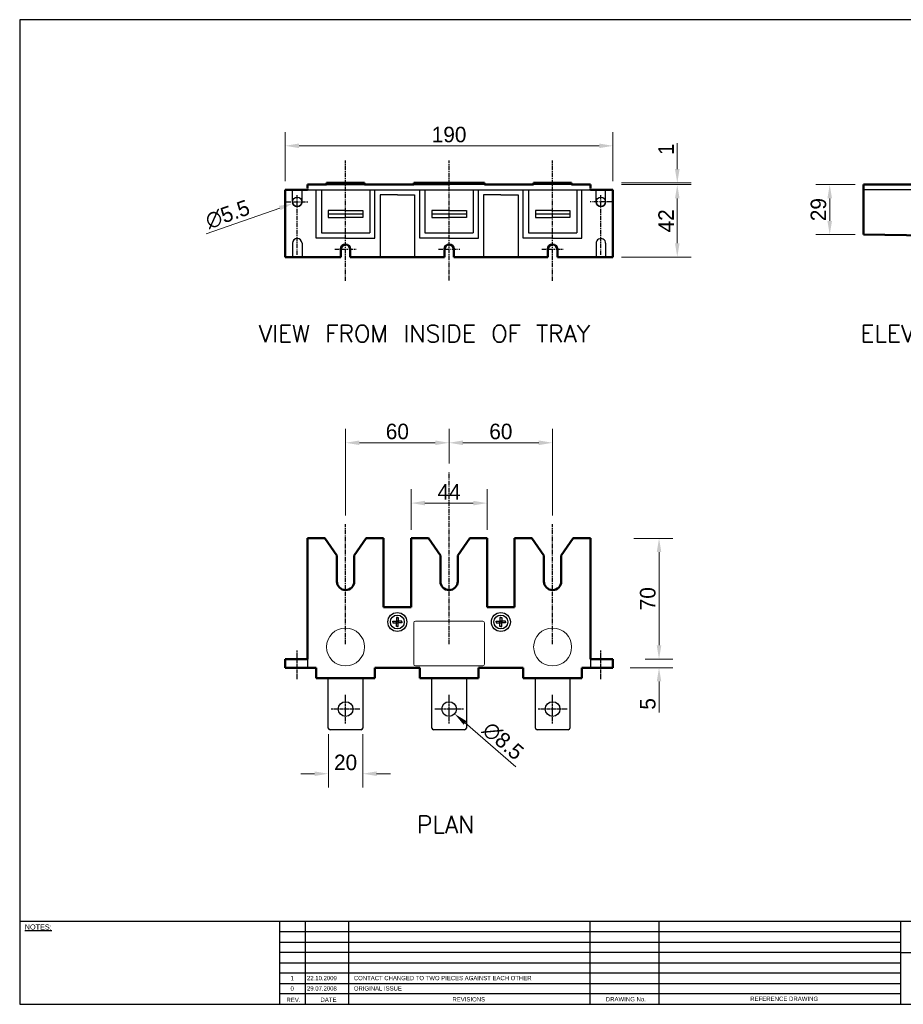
# Model space of a CAD drawing. Header units: millimetres. Extents: x 1143 to 1943, y -311 to 260.
# Tile 1 of 2: x 1143 to 1655, y -311 to 260. Entities that reach past the tile are written whole.
import ezdxf

# ---------------------------------------------------------------- set-up
doc = ezdxf.new("R2010")
doc.units = ezdxf.units.MM
doc.header["$MEASUREMENT"] = 0
for name, pattern in [('CENTER', [2, 1.25, -0.25, 0.25, -0.25]), ('CENTER2', [1.125, 0.75, -0.125, 0.125, -0.125]), ('CENTERX2', [4, 2.5, -0.5, 0.5, -0.5])]:
    doc.linetypes.add(name, pattern=pattern)
for name, color, linetype in [('Centre Line', 4, 'Continuous'), ('Dimensions', 1, 'Continuous'), ('Plug', 7, 'Continuous'), ('Sub-Chassis', 7, 'Continuous')]:
    doc.layers.add(name, color=color, linetype=linetype)
doc.styles.add('Annotative', font='txt.shx')
doc.dimstyles.new('Annotative', dxfattribs={"dimscale": 0, "dimtxt": 9, "dimasz": 8, "dimexe": 8, "dimexo": 5, "dimgap": 2, "dimtad": 1, "dimdsep": 46, "dimtxsty": 'Standard', "dimcen": 0, "dimclrd": 1, "dimclre": 1, "dimclrt": 1, "dimadec": 0, "dimazin": 0, "dimtfac": 1, "dimtofl": 0, "dimtmove": 0, "dimatfit": 3, "dimfxl": 1, "dimtolj": 1, "dimtzin": 0, "dimlwd": 5, "dimlwe": 5, "dimarcsym": 0})

# ---------------------------------------------------------------- blocks, each defined once
blk = doc.blocks.new('*D1')
at = {"layer": 'Defpoints', "color": 0, "linetype": 'Continuous', "transparency": 16777216}
for p in [(1486.66, 187.11), (1296.66, 161.62), (1486.66, 161.62)]:
    blk.add_point(p, dxfattribs=at)
at = {"layer": 'Dimensions', "color": 1, "linetype": 'Continuous', "lineweight": 5, "transparency": 16777216}
for p, q in [((1296.66, 166.62), (1296.66, 195.11)), ((1486.66, 166.62), (1486.66, 195.11)), ((1304.66, 187.11), (1478.66, 187.11))]:
    blk.add_line(p, q, dxfattribs=at)
at = {"layer": 'Dimensions', "color": 1, "linetype": 'Continuous', "transparency": 16777216}
for points in [[(1304.66, 188.45), (1304.66, 185.78), (1296.66, 187.11)], [(1478.66, 188.45), (1478.66, 185.78), (1486.66, 187.11)]]:
    blk.add_solid(points, dxfattribs=at)
at = {"layer": 'Dimensions', "color": 1, "linetype": 'Continuous', "transparency": 16777216, "insert": (1391.66, 193.61), "char_height": 9, "attachment_point": 5}
blk.add_mtext('\\A1;190', dxfattribs=at)
blk = doc.blocks.new('*D3')
at = {"layer": 'Defpoints', "color": 0, "linetype": 'Continuous', "transparency": 16777216}
for p in [(1486.66, 164.62), (1486.66, 122.62), (1523.93, 122.62)]:
    blk.add_point(p, dxfattribs=at)
at = {"layer": 'Dimensions', "color": 1, "linetype": 'Continuous', "lineweight": 5, "transparency": 16777216}
for p, q in [((1491.66, 164.62), (1531.93, 164.62)), ((1523.93, 156.62), (1523.93, 130.62)), ((1491.66, 122.62), (1531.93, 122.62))]:
    blk.add_line(p, q, dxfattribs=at)
at = {"layer": 'Dimensions', "color": 1, "linetype": 'Continuous', "transparency": 16777216}
for points in [[(1522.59, 156.62), (1525.26, 156.62), (1523.93, 164.62)], [(1522.59, 130.62), (1525.26, 130.62), (1523.93, 122.62)]]:
    blk.add_solid(points, dxfattribs=at)
at = {"layer": 'Dimensions', "color": 1, "linetype": 'Continuous', "transparency": 16777216, "insert": (1517.43, 143.62), "char_height": 9, "attachment_point": 5, "rotation": 90}
blk.add_mtext('\\A1;42', dxfattribs=at)
blk = doc.blocks.new('*D5')
at = {"layer": 'Defpoints', "color": 0, "linetype": 'Continuous', "transparency": 16777216}
for p in [(1391.66, 14.95), (1391.66, -2.12), (1331.66, -32.18)]:
    blk.add_point(p, dxfattribs=at)
at = {"layer": 'Dimensions', "color": 1, "linetype": 'Continuous', "lineweight": 5, "transparency": 16777216}
for p, q in [((1331.66, -27.18), (1331.66, 22.95)), ((1391.66, 2.88), (1391.66, 22.95)), ((1339.66, 14.95), (1383.66, 14.95))]:
    blk.add_line(p, q, dxfattribs=at)
at = {"layer": 'Dimensions', "color": 1, "linetype": 'Continuous', "transparency": 16777216}
for points in [[(1339.66, 16.28), (1339.66, 13.61), (1331.66, 14.95)], [(1383.66, 16.28), (1383.66, 13.61), (1391.66, 14.95)]]:
    blk.add_solid(points, dxfattribs=at)
at = {"layer": 'Dimensions', "color": 1, "linetype": 'Continuous', "transparency": 16777216, "insert": (1361.66, 21.45), "char_height": 9, "attachment_point": 5}
blk.add_mtext('\\A1;60', dxfattribs=at)
blk = doc.blocks.new('*D6')
at = {"layer": 'Defpoints', "color": 0, "linetype": 'Continuous', "transparency": 16777216}
for p in [(1451.66, 14.95), (1391.66, -2.12), (1451.66, -32.18)]:
    blk.add_point(p, dxfattribs=at)
at = {"layer": 'Dimensions', "color": 1, "linetype": 'Continuous', "lineweight": 5, "transparency": 16777216}
for p, q in [((1391.66, 2.88), (1391.66, 22.95)), ((1451.66, -27.18), (1451.66, 22.95)), ((1399.66, 14.95), (1443.66, 14.95))]:
    blk.add_line(p, q, dxfattribs=at)
at = {"layer": 'Dimensions', "color": 1, "linetype": 'Continuous', "transparency": 16777216}
for points in [[(1399.66, 16.28), (1399.66, 13.61), (1391.66, 14.95)], [(1443.66, 16.28), (1443.66, 13.61), (1451.66, 14.95)]]:
    blk.add_solid(points, dxfattribs=at)
at = {"layer": 'Dimensions', "color": 1, "linetype": 'Continuous', "transparency": 16777216, "insert": (1421.66, 21.45), "char_height": 9, "attachment_point": 5}
blk.add_mtext('\\A1;60', dxfattribs=at)
blk = doc.blocks.new('*D7')
at = {"layer": 'Defpoints', "color": 0, "linetype": 'Continuous', "transparency": 16777216}
for p in [(1413.66, -20.03), (1369.66, -40.46), (1413.66, -40.46)]:
    blk.add_point(p, dxfattribs=at)
at = {"layer": 'Dimensions', "color": 1, "linetype": 'Continuous', "lineweight": 5, "transparency": 16777216}
for p, q in [((1369.66, -35.46), (1369.66, -12.03)), ((1413.66, -35.46), (1413.66, -12.03)), ((1377.66, -20.03), (1405.66, -20.03))]:
    blk.add_line(p, q, dxfattribs=at)
at = {"layer": 'Dimensions', "color": 1, "linetype": 'Continuous', "transparency": 16777216}
for points in [[(1377.66, -18.7), (1377.66, -21.36), (1369.66, -20.03)], [(1405.66, -18.7), (1405.66, -21.36), (1413.66, -20.03)]]:
    blk.add_solid(points, dxfattribs=at)
at = {"layer": 'Dimensions', "color": 1, "linetype": 'Continuous', "transparency": 16777216, "insert": (1391.66, -13.53), "char_height": 9, "attachment_point": 5}
blk.add_mtext('\\A1;44', dxfattribs=at)
blk = doc.blocks.new('*D4')
at = {"layer": 'Defpoints', "color": 0, "linetype": 'Continuous', "transparency": 16777216}
for p in [(1631.96, 164.62), (1612.29, 135.62), (1631.96, 135.62)]:
    blk.add_point(p, dxfattribs=at)
at = {"layer": 'Dimensions', "color": 1, "linetype": 'Continuous', "lineweight": 5, "transparency": 16777216}
for p, q in [((1626.96, 164.62), (1604.29, 164.62)), ((1612.29, 156.62), (1612.29, 143.62)), ((1626.96, 135.62), (1604.29, 135.62))]:
    blk.add_line(p, q, dxfattribs=at)
at = {"layer": 'Dimensions', "color": 1, "linetype": 'Continuous', "transparency": 16777216}
for points in [[(1610.96, 156.62), (1613.62, 156.62), (1612.29, 164.62)], [(1610.96, 143.62), (1613.62, 143.62), (1612.29, 135.62)]]:
    blk.add_solid(points, dxfattribs=at)
at = {"layer": 'Dimensions', "color": 1, "linetype": 'Continuous', "transparency": 16777216, "insert": (1605.79, 150.12), "char_height": 9, "attachment_point": 5, "rotation": 90}
blk.add_mtext('\\A1;29', dxfattribs=at)
blk = doc.blocks.new('*D8')
at = {"layer": 'Defpoints', "color": 0, "linetype": 'Continuous', "transparency": 16777216}
for p in [(1521.35, -110.46), (1491.66, -115.46), (1513.35, -115.46)]:
    blk.add_point(p, dxfattribs=at)
at = {"layer": 'Dimensions', "color": 1, "linetype": 'Continuous', "lineweight": 5, "transparency": 16777216}
for p, q in [((1513.35, -102.46), (1513.35, -94.46)), ((1516.35, -110.46), (1505.35, -110.46)), ((1496.66, -115.46), (1521.35, -115.46)), ((1513.35, -123.46), (1513.35, -141.46))]:
    blk.add_line(p, q, dxfattribs=at)
at = {"layer": 'Dimensions', "color": 1, "linetype": 'Continuous', "transparency": 16777216}
for points in [[(1512.02, -102.46), (1514.68, -102.46), (1513.35, -110.46)], [(1512.02, -123.46), (1514.68, -123.46), (1513.35, -115.46)]]:
    blk.add_solid(points, dxfattribs=at)
at = {"layer": 'Dimensions', "color": 1, "linetype": 'Continuous', "transparency": 16777216, "insert": (1506.85, -136.46), "char_height": 9, "attachment_point": 5, "rotation": 90}
blk.add_mtext('\\A1;5', dxfattribs=at)
blk = doc.blocks.new('*D9')
at = {"layer": 'Defpoints', "color": 0, "linetype": 'Continuous', "transparency": 16777216}
for p in [(1493.7, -40.46), (1504.88, -110.46), (1513.35, -110.46)]:
    blk.add_point(p, dxfattribs=at)
at = {"layer": 'Dimensions', "color": 1, "linetype": 'Continuous', "lineweight": 5, "transparency": 16777216}
for p, q in [((1498.7, -40.46), (1521.35, -40.46)), ((1513.35, -48.46), (1513.35, -102.46)), ((1509.88, -110.46), (1521.35, -110.46))]:
    blk.add_line(p, q, dxfattribs=at)
at = {"layer": 'Dimensions', "color": 1, "linetype": 'Continuous', "transparency": 16777216}
for points in [[(1512.02, -48.46), (1514.68, -48.46), (1513.35, -40.46)], [(1512.02, -102.46), (1514.68, -102.46), (1513.35, -110.46)]]:
    blk.add_solid(points, dxfattribs=at)
at = {"layer": 'Dimensions', "color": 1, "linetype": 'Continuous', "transparency": 16777216, "insert": (1506.85, -75.46), "char_height": 9, "attachment_point": 5, "rotation": 90}
blk.add_mtext('\\A1;70', dxfattribs=at)
blk = doc.blocks.new('*D2')
at = {"layer": 'Defpoints', "color": 0, "linetype": 'Continuous', "transparency": 16777216}
for p in [(1486.66, 165.62), (1523.93, 165.62), (1486.66, 164.62)]:
    blk.add_point(p, dxfattribs=at)
at = {"layer": 'Dimensions', "color": 1, "linetype": 'Continuous', "lineweight": 5, "transparency": 16777216}
for p, q in [((1523.93, 173.62), (1523.93, 188.62)), ((1491.66, 165.62), (1531.93, 165.62)), ((1491.66, 164.62), (1531.93, 164.62)), ((1523.93, 156.62), (1523.93, 148.62))]:
    blk.add_line(p, q, dxfattribs=at)
at = {"layer": 'Dimensions', "color": 1, "linetype": 'Continuous', "transparency": 16777216}
for points in [[(1522.59, 173.62), (1525.26, 173.62), (1523.93, 165.62)], [(1522.59, 156.62), (1525.26, 156.62), (1523.93, 164.62)]]:
    blk.add_solid(points, dxfattribs=at)
at = {"layer": 'Dimensions', "color": 1, "linetype": 'Continuous', "transparency": 16777216, "insert": (1517.43, 185.12), "char_height": 9, "attachment_point": 5, "rotation": 90}
blk.add_mtext('\\A1;1', dxfattribs=at)
blk = doc.blocks.new('*D0')
at = {"layer": 'Defpoints', "color": 0, "linetype": 'CENTER', "transparency": 16777216}
for p in [(1306.25, 155.54), (1301.06, 153.71)]:
    blk.add_point(p, dxfattribs=at)
at = {"layer": 'Dimensions', "color": 1, "linetype": 'Continuous', "lineweight": 5, "transparency": 16777216}
blk.add_line((1250.82, 136.04), (1293.52, 151.06), dxfattribs=at)
at = {"layer": 'Dimensions', "color": 1, "linetype": 'CENTER', "transparency": 16777216}
blk.add_solid([(1293.07, 152.32), (1293.96, 149.8), (1301.06, 153.71)], dxfattribs=at)
at = {"layer": 'Dimensions', "color": 1, "linetype": 'CENTER', "transparency": 16777216, "insert": (1263.28, 147.32), "char_height": 9, "attachment_point": 5, "rotation": 19.371}
blk.add_mtext('\\A1;∅5.5', dxfattribs=at)
blk = doc.blocks.new('*D13')
at = {"layer": 'Defpoints', "color": 0, "linetype": 'Continuous', "transparency": 16777216}
for p in [(1321.66, -149.01), (1341.66, -149.08), (1341.66, -176.93)]:
    blk.add_point(p, dxfattribs=at)
at = {"layer": 'Dimensions', "color": 1, "linetype": 'Continuous', "lineweight": 5, "transparency": 16777216}
for p, q in [((1321.66, -154.01), (1321.66, -184.93)), ((1341.66, -154.08), (1341.66, -184.93)), ((1313.66, -176.93), (1305.66, -176.93)), ((1349.66, -176.93), (1357.66, -176.93))]:
    blk.add_line(p, q, dxfattribs=at)
at = {"layer": 'Dimensions', "color": 1, "linetype": 'Continuous', "transparency": 16777216}
for points in [[(1313.66, -175.59), (1313.66, -178.26), (1321.66, -176.93)], [(1349.66, -175.59), (1349.66, -178.26), (1341.66, -176.93)]]:
    blk.add_solid(points, dxfattribs=at)
at = {"layer": 'Dimensions', "color": 1, "linetype": 'Continuous', "transparency": 16777216, "insert": (1331.66, -170.43), "char_height": 9, "attachment_point": 5}
blk.add_mtext('\\A1;20', dxfattribs=at)
blk = doc.blocks.new('*D14')
at = {"layer": 'Defpoints', "color": 0, "linetype": 'Continuous', "transparency": 16777216}
for p in [(1388.44, -136.67), (1394.87, -142.24)]:
    blk.add_point(p, dxfattribs=at)
at = {"layer": 'Dimensions', "color": 1, "linetype": 'Continuous', "lineweight": 5, "transparency": 16777216}
blk.add_line((1430.4, -173), (1400.92, -147.47), dxfattribs=at)
at = {"layer": 'Dimensions', "color": 1, "linetype": 'Continuous', "transparency": 16777216}
blk.add_solid([(1401.79, -146.47), (1400.04, -148.48), (1394.87, -142.24)], dxfattribs=at)
at = {"layer": 'Dimensions', "color": 1, "linetype": 'Continuous', "transparency": 16777216, "insert": (1422.94, -157.94), "char_height": 9, "attachment_point": 5, "rotation": 319.1091}
blk.add_mtext('\\A1;∅8.5', dxfattribs=at)

msp = doc.modelspace()

# ---------------------------------------------------------------- linework, layer by layer
at = {"lineweight": 50}
for p, q in [((1296.657, 161.623), (1309.657, 161.623)), ((1296.657, 161.623), (1296.657, 122.623)), ((1486.657, 161.623), (1486.657, 122.623)), ((1486.657, 122.623), (1454.407, 122.623))]:
    msp.add_line(p, q, dxfattribs=at)
at = {"linetype": 'Continuous'}
for p, q in [((1943.27, -262.617), (1653.27, -262.617)), ((1653.27, -262.617), (1653.27, -310.617)), ((1653.27, -310.617), (1943.27, -310.617))]:
    msp.add_line(p, q, dxfattribs=at)
at = {"layer": 'Centre Line', "linetype": 'CENTERX2'}
for p, q in [((1331.657, 108.933), (1331.657, 178.626)), ((1391.657, 108.991), (1391.657, 178.626)), ((1451.657, 108.933), (1451.657, 178.626)), ((1297.449, 154.623), (1309.864, 154.623)), ((1303.657, 123.925), (1303.657, 158.893)), ((1485.864, 154.623), (1473.449, 154.623)), ((1479.657, 123.925), (1479.657, 158.893)), ((1325.449, 127.123), (1337.864, 127.123)), ((1385.449, 127.123), (1397.864, 127.123)), ((1445.449, 127.123), (1457.864, 127.123)), ((1391.657, -101.821), (1391.657, -2.118)), ((1331.657, -101.879), (1331.657, -32.185)), ((1451.657, -101.879), (1451.657, -32.185))]:
    msp.add_line(p, q, dxfattribs=at)
at = {"layer": 'Centre Line', "linetype": 'CENTER'}
for p, q in [((1303.657, -122.194), (1303.657, -105.487)), ((1479.657, -122.194), (1479.657, -105.487)), ((1331.657, -147.809), (1331.657, -131.102)), ((1391.657, -147.809), (1391.657, -131.102)), ((1451.657, -147.809), (1451.657, -131.102)), ((1340.01, -139.455), (1323.303, -139.455)), ((1400.01, -139.455), (1383.303, -139.455)), ((1460.01, -139.455), (1443.303, -139.455))]:
    msp.add_line(p, q, dxfattribs=at)
at = {"layer": 'Plug', "linetype": 'Continuous', "lineweight": 50}
for p, q in [((1342.657, 165.623), (1320.657, 165.623)), ((1320.657, 165.623), (1320.657, 164.623)), ((1342.657, 164.623), (1342.657, 165.623)), ((1391.657, 165.623), (1371.157, 165.623)), ((1371.157, 165.623), (1371.157, 164.623)), ((1391.657, 165.623), (1412.157, 165.623)), ((1412.157, 165.623), (1412.157, 164.623)), ((1462.657, 165.623), (1440.657, 165.623)), ((1440.657, 165.623), (1440.657, 164.623)), ((1462.657, 164.623), (1462.657, 165.623)), ((1309.657, 164.623), (1320.657, 164.623)), ((1342.657, 164.623), (1371.157, 164.623)), ((1440.657, 164.623), (1412.157, 164.623)), ((1473.657, 164.623), (1462.657, 164.623)), ((1473.657, 161.623), (1486.657, 161.623)), ((1631.956, 164.623), (1679.956, 164.623)), ((1631.956, 161.623), (1631.956, 164.623)), ((1631.956, 161.623), (1631.956, 135.623)), ((1631.956, 135.623), (1701.956, 134.623)), ((1328.907, 127.123), (1328.907, 122.623)), ((1334.407, 127.123), (1334.407, 122.623)), ((1388.907, 127.123), (1388.907, 122.623)), ((1394.407, 127.123), (1394.407, 122.623)), ((1448.907, 127.123), (1448.907, 122.623)), ((1454.407, 127.123), (1454.407, 122.623)), ((1328.907, 122.623), (1296.657, 122.623)), ((1388.907, 122.623), (1334.407, 122.623)), ((1448.907, 122.623), (1394.407, 122.623)), ((1309.657, -110.455), (1309.657, -40.455)), ((1309.657, -40.455), (1319.657, -40.455)), ((1326.657, -50.455), (1319.657, -40.455)), ((1336.657, -50.455), (1343.657, -40.455)), ((1353.657, -40.455), (1343.657, -40.455)), ((1353.657, -40.455), (1353.657, -80.455)), ((1369.657, -40.455), (1379.657, -40.455)), ((1369.657, -40.455), (1369.657, -80.455)), ((1386.657, -50.455), (1379.657, -40.455)), ((1396.657, -50.455), (1403.657, -40.455)), ((1413.657, -40.455), (1403.657, -40.455)), ((1413.657, -40.455), (1413.657, -80.455)), ((1429.657, -40.455), (1439.657, -40.455)), ((1429.657, -40.455), (1429.657, -80.455)), ((1446.657, -50.455), (1439.657, -40.455)), ((1456.657, -50.455), (1463.657, -40.455)), ((1473.657, -40.455), (1463.657, -40.455)), ((1473.657, -110.455), (1473.657, -40.455)), ((1326.657, -50.455), (1326.657, -65.455)), ((1336.657, -50.455), (1336.657, -65.455)), ((1386.657, -50.455), (1386.657, -65.455)), ((1396.657, -50.455), (1396.657, -65.455)), ((1446.657, -50.455), (1446.657, -65.455)), ((1456.657, -50.455), (1456.657, -65.455)), ((1353.657, -80.455), (1369.657, -80.455)), ((1429.657, -80.455), (1413.657, -80.455)), ((1296.657, -115.455), (1296.657, -110.455)), ((1309.657, -110.455), (1296.657, -110.455)), ((1473.657, -110.455), (1486.657, -110.455)), ((1486.657, -110.455), (1486.657, -115.455)), ((1314.657, -115.455), (1296.657, -115.455)), ((1314.657, -115.455), (1314.657, -121.455)), ((1348.657, -121.455), (1348.657, -115.455)), ((1374.657, -115.455), (1348.657, -115.455)), ((1374.657, -115.455), (1374.657, -121.455)), ((1408.657, -121.455), (1408.657, -115.455)), ((1434.657, -115.455), (1408.657, -115.455)), ((1434.657, -121.455), (1434.657, -115.455)), ((1486.657, -115.455), (1468.657, -115.455)), ((1468.657, -115.455), (1468.657, -121.455)), ((1314.657, -121.455), (1348.657, -121.455)), ((1374.657, -121.455), (1408.657, -121.455)), ((1468.657, -121.455), (1434.657, -121.455))]:
    msp.add_line(p, q, dxfattribs=at)
at = {"layer": 'Plug', "linetype": 'Continuous'}
for p, q in [((1300.907, 154.623), (1300.907, 161.623)), ((1306.407, 154.623), (1306.407, 161.623)), ((1309.657, 161.623), (1473.657, 161.623)), ((1314.657, 133.623), (1314.657, 161.623)), ((1317.657, 161.623), (1317.657, 136.623)), ((1320.657, 164.623), (1342.657, 164.623)), ((1345.657, 161.623), (1345.657, 136.623)), ((1348.657, 133.623), (1348.657, 161.623)), ((1371.157, 164.623), (1391.657, 164.623)), ((1374.657, 133.623), (1374.657, 161.623)), ((1377.657, 161.623), (1377.657, 136.623)), ((1412.157, 164.623), (1391.657, 164.623)), ((1405.657, 161.623), (1405.657, 136.623)), ((1408.657, 133.623), (1408.657, 161.623)), ((1434.657, 133.623), (1434.657, 161.623)), ((1437.657, 161.623), (1437.657, 136.623)), ((1462.657, 164.623), (1440.657, 164.623)), ((1465.657, 161.623), (1465.657, 136.623)), ((1468.657, 133.623), (1468.657, 161.623)), ((1476.907, 154.623), (1476.907, 161.623)), ((1482.407, 154.623), (1482.407, 161.623)), ((1712.956, 161.623), (1631.956, 161.623)), ((1361.657, 158.623), (1351.657, 158.623)), ((1351.657, 158.623), (1351.657, 122.623)), ((1361.657, 158.623), (1371.657, 158.623)), ((1371.657, 158.623), (1371.657, 122.623)), ((1421.657, 158.623), (1411.657, 158.623)), ((1411.657, 158.623), (1411.657, 122.623)), ((1421.657, 158.623), (1431.657, 158.623)), ((1431.657, 158.623), (1431.657, 122.623)), ((1331.657, 149.623), (1321.657, 149.623)), ((1321.657, 149.623), (1321.657, 145.623)), ((1331.657, 149.623), (1341.657, 149.623)), ((1341.657, 149.623), (1341.657, 145.623)), ((1391.657, 149.623), (1381.657, 149.623)), ((1381.657, 149.623), (1381.657, 145.623)), ((1391.657, 149.623), (1401.657, 149.623)), ((1401.657, 149.623), (1401.657, 145.623)), ((1451.657, 149.623), (1441.657, 149.623)), ((1441.657, 149.623), (1441.657, 145.623)), ((1451.657, 149.623), (1461.657, 149.623)), ((1461.657, 149.623), (1461.657, 145.623)), ((1321.657, 147.623), (1341.657, 147.623)), ((1321.657, 145.623), (1331.657, 145.623)), ((1341.657, 145.623), (1331.657, 145.623)), ((1381.657, 147.623), (1401.657, 147.623)), ((1381.657, 145.623), (1391.657, 145.623)), ((1401.657, 145.623), (1391.657, 145.623)), ((1441.657, 147.623), (1461.657, 147.623)), ((1441.657, 145.623), (1451.657, 145.623)), ((1461.657, 145.623), (1451.657, 145.623)), ((1331.657, 133.623), (1314.657, 133.623)), ((1317.657, 136.623), (1345.657, 136.623)), ((1331.657, 133.623), (1348.657, 133.623)), ((1391.657, 133.623), (1374.657, 133.623)), ((1377.657, 136.623), (1405.657, 136.623)), ((1391.657, 133.623), (1408.657, 133.623)), ((1451.657, 133.623), (1434.657, 133.623)), ((1437.657, 136.623), (1465.657, 136.623)), ((1451.657, 133.623), (1468.657, 133.623)), ((1300.907, 130.623), (1300.907, 122.623)), ((1306.407, 130.623), (1306.407, 122.623)), ((1476.907, 130.623), (1476.907, 122.623)), ((1482.407, 130.623), (1482.407, 122.623)), ((1359.024, -88.955), (1359.024, -88.455)), ((1359.024, -88.455), (1361.657, -88.455)), ((1359.024, -88.955), (1359.024, -89.455)), ((1359.024, -89.455), (1361.657, -89.455)), ((1361.657, -86.323), (1361.157, -86.323)), ((1361.157, -86.323), (1361.157, -88.955)), ((1361.157, -91.588), (1361.157, -88.955)), ((1361.657, -86.323), (1362.157, -86.323)), ((1364.289, -88.455), (1361.657, -88.455)), ((1364.289, -89.455), (1361.657, -89.455)), ((1362.157, -86.323), (1362.157, -88.955)), ((1362.157, -91.588), (1362.157, -88.955)), ((1364.289, -88.955), (1364.289, -88.455)), ((1364.289, -88.955), (1364.289, -89.455)), ((1419.024, -88.955), (1419.024, -88.455)), ((1419.024, -88.455), (1421.657, -88.455)), ((1419.024, -88.955), (1419.024, -89.455)), ((1419.024, -89.455), (1421.657, -89.455)), ((1421.657, -86.323), (1421.157, -86.323)), ((1421.157, -86.323), (1421.157, -88.955)), ((1421.157, -91.588), (1421.157, -88.955)), ((1421.657, -86.323), (1422.157, -86.323)), ((1424.289, -88.455), (1421.657, -88.455)), ((1424.289, -89.455), (1421.657, -89.455)), ((1422.157, -86.323), (1422.157, -88.955)), ((1422.157, -91.588), (1422.157, -88.955)), ((1424.289, -88.955), (1424.289, -88.455)), ((1424.289, -88.955), (1424.289, -89.455)), ((1361.657, -91.588), (1361.157, -91.588)), ((1361.657, -91.588), (1362.157, -91.588)), ((1421.657, -91.588), (1421.157, -91.588)), ((1421.657, -91.588), (1422.157, -91.588)), ((1309.657, -110.455), (1309.657, -115.455)), ((1473.657, -110.455), (1473.657, -115.455)), ((1321.657, -150.455), (1321.657, -121.455)), ((1341.657, -121.455), (1341.657, -150.455)), ((1381.657, -150.455), (1381.657, -121.455)), ((1401.657, -121.455), (1401.657, -150.455)), ((1441.657, -150.455), (1441.657, -121.455)), ((1461.657, -121.455), (1461.657, -150.455)), ((1340.657, -151.455), (1322.657, -151.455)), ((1400.657, -151.455), (1382.657, -151.455)), ((1460.657, -151.455), (1442.657, -151.455))]:
    msp.add_line(p, q, dxfattribs=at)
at = {"layer": 'Plug', "linetype": 'CENTER2', "lineweight": 50}
for p, q in [((1309.657, 161.623), (1309.657, 164.623)), ((1473.657, 161.623), (1473.657, 164.623))]:
    msp.add_line(p, q, dxfattribs=at)
at = {"layer": 'Plug', "linetype": 'Continuous', "lineweight": 9}
for p, q in [((1371.157, -89.455), (1371.157, -113.455)), ((1411.157, -88.455), (1372.157, -88.455)), ((1412.157, -113.455), (1412.157, -89.455)), ((1372.157, -114.455), (1391.657, -114.455)), ((1391.657, -114.455), (1411.157, -114.455))]:
    msp.add_line(p, q, dxfattribs=at)
at = {"layer": 'Plug', "linetype": 'Continuous'}
for centre, radius in [((1303.657, 154.623), 2.75), ((1479.657, 154.623), 2.75), ((1361.657, -88.955), 5.5), ((1361.657, -88.955), 4), ((1421.657, -88.955), 5.5), ((1421.657, -88.955), 4), ((1331.657, -139.455), 4.25), ((1391.657, -139.455), 4.25), ((1451.657, -139.455), 4.25)]:
    msp.add_circle(centre, radius, dxfattribs=at)
at = {"layer": 'Plug', "linetype": 'Continuous', "lineweight": 9}
for centre in [(1331.657, -103.455), (1451.657, -103.455)]:
    msp.add_circle(centre, 11, dxfattribs=at)
at = {"layer": 'Plug', "linetype": 'Continuous'}
for centre, radius, start, end in [((1303.657, 154.623), 2.75, 180, 0), ((1479.657, 154.623), 2.75, 180, 0), ((1303.657, 130.623), 2.75, 360, 180), ((1479.657, 130.623), 2.75, 359.99882, 180.00118), ((1322.657, -150.455), 1, 180, 270), ((1340.657, -150.455), 1, 270, 0), ((1382.657, -150.455), 1, 180, 270), ((1400.657, -150.455), 1, 270, 0), ((1442.657, -150.455), 1, 180, 270), ((1460.657, -150.455), 1, 270, 0)]:
    msp.add_arc(centre, radius, start, end, dxfattribs=at)
at = {"layer": 'Plug', "linetype": 'Continuous', "lineweight": 50}
for centre, radius, start, end in [((1331.657, 127.123), 2.75, 0, 180), ((1391.657, 127.123), 2.75, 0, 180), ((1451.657, 127.123), 2.75, 0, 180), ((1331.657, -65.455), 5, 180, 360), ((1391.657, -65.455), 5, 180, 360), ((1451.657, -65.455), 5, 180, 360)]:
    msp.add_arc(centre, radius, start, end, dxfattribs=at)
at = {"layer": 'Plug', "linetype": 'Continuous', "lineweight": 9}
for centre, start, end in [((1372.157, -89.455), 90, 180), ((1411.157, -89.455), 0, 90), ((1372.157, -113.455), 180, 270), ((1411.157, -113.455), 270, 0)]:
    msp.add_arc(centre, 1, start, end, dxfattribs=at)
at = {"layer": 'Sub-Chassis', "linetype": 'Continuous'}
for p, q in [((1943.27, 260.24), (1142.759, 260.24)), ((1142.759, 260.24), (1142.759, -310.617)), ((1293.27, -262.617), (1142.759, -262.617)), ((1308.27, -262.617), (1293.27, -262.617)), ((1293.27, -262.617), (1293.27, -310.617)), ((1333.27, -262.617), (1308.27, -262.617)), ((1308.27, -262.617), (1308.27, -310.617)), ((1473.27, -262.617), (1333.27, -262.617)), ((1333.27, -262.617), (1333.27, -310.617)), ((1513.27, -262.617), (1473.27, -262.617)), ((1473.27, -262.617), (1473.27, -310.617)), ((1653.27, -262.617), (1513.27, -262.617)), ((1513.27, -262.617), (1513.27, -310.617)), ((1653.27, -268.617), (1293.27, -268.617)), ((1293.27, -268.617), (1293.27, -274.617)), ((1293.27, -274.617), (1653.27, -274.617)), ((1653.27, -274.617), (1653.27, -280.617)), ((1653.27, -280.617), (1293.27, -280.617)), ((1293.27, -280.617), (1293.27, -286.617)), ((1653.27, -280.617), (1889.27, -280.617)), ((1293.27, -286.617), (1653.27, -286.617)), ((1653.27, -286.617), (1653.27, -292.617)), ((1653.27, -292.617), (1293.27, -292.617)), ((1293.27, -292.617), (1293.27, -298.617)), ((1293.27, -298.617), (1653.27, -298.617)), ((1653.27, -298.617), (1653.27, -304.617)), ((1653.27, -304.617), (1293.27, -304.617)), ((1142.759, -310.617), (1293.27, -310.617)), ((1293.27, -310.617), (1473.27, -310.617)), ((1473.27, -310.617), (1513.27, -310.617)), ((1513.27, -310.617), (1653.27, -310.617))]:
    msp.add_line(p, q, dxfattribs=at)

# ---------------------------------------------------------------- texts
at = {"layer": 'Plug', "linetype": 'Continuous', "char_height": 10, "width": 236.60869, "attachment_point": 1, "style": 'Annotative'}
for s, insert in [('VIEW FROM INSIDE OF TRAY ', (1281.376, 83.205)), ('ELEVATION', (1630.059, 83.205)), ('PLAN', (1372.991, -201.431))]:
    msp.add_mtext(s, dxfattribs=dict(at, insert=insert))
at = {"layer": 'Sub-Chassis', "linetype": 'Continuous', "attachment_point": 1, "style": 'Annotative'}
for s, insert, char_height, width in [('{\\fSansSerif|b0|i0|c2|p2;\\LNOTES:}', (1145.708, -264.308), 3, 40.5282), ('{\\fSansSerif|b0|i0|c2|p2;REV.}', (1297.369, -306.795), 2.5, 22.26498), ('{\\fSansSerif|b0|i0|c2|p2;DATE}', (1317.083, -306.697), 2.5, 26.973), ('{\\fSansSerif|b0|i0|c2|p2;REVISIONS}', (1393.54, -306.467), 2.5, 80.14919), ('{\\fSansSerif|b0|i0|c2|p2;DRAWING No.}', (1482.481, -306.408), 2.5, 114.12505), ('{\\fSansSerif|b0|i0|c2|p2;REFERENCE DRAWING}', (1566.216, -306.181), 2.5, 126.47435)]:
    msp.add_mtext(s, dxfattribs=dict(at, insert=insert, char_height=char_height, width=width))
at = {"layer": 'Sub-Chassis', "linetype": 'Continuous', "char_height": 2.5, "attachment_point": 1}
for s, insert, width in [('1', (1299.737, -294.199), 25), ('22.10.2009', (1309.297, -294.156), 25), ('CONTACT CHANGED TO TWO PIECES AGAINST EACH OTHER', (1336.457, -294.156), 120.2301), ('0', (1299.737, -300.199), 25), ('29.07.2008', (1309.297, -300.156), 25), ('ORIGINAL ISSUE', (1336.457, -300.156), 41.35861)]:
    msp.add_mtext(s, dxfattribs=dict(at, insert=insert, width=width))

# ---------------------------------------------------------------- dimensions: what is measured, and where the dimension line sits
at = {"layer": 'Dimensions', "linetype": 'Continuous'}
for base, p1, p2, picture, middle in [((1486.657, 187.114), (1296.657, 161.623), (1486.657, 161.623), '*D1', (1391.657, 187.114)), ((1391.657, 14.948), (1331.657, -32.185), (1391.657, -2.118), '*D5', (1361.657, 14.948)), ((1451.657, 14.948), (1391.657, -2.118), (1451.657, -32.185), '*D6', (1421.657, 14.948))]:
    dim = msp.add_linear_dim(base=base, p1=p1, p2=p2, dimstyle='Annotative', override={"dimscale": 0, "dimtix": 0, "dimtofl": 0, "dimtmove": 0, "dimatfit": 3}, dxfattribs=at)
    dim.commit()
    dim.dimension.update_dxf_attribs({"geometry": picture, "text_midpoint": middle, "dimtype": 128})
for base, p1, p2, picture, middle in [((1523.925, 165.623), (1486.657, 164.623), (1486.657, 165.623), '*D2', (1517.425, 185.123)), ((1523.925, 122.623), (1486.657, 164.623), (1486.657, 122.623), '*D3', (1517.425, 143.623)), ((1612.291, 135.623), (1631.956, 164.623), (1631.956, 135.623), '*D4', (1605.791, 150.123))]:
    dim = msp.add_linear_dim(base=base, p1=p1, p2=p2, angle=90, dimstyle='Annotative', override={"dimscale": 0, "dimtix": 0, "dimtofl": 0, "dimtmove": 0, "dimatfit": 3}, dxfattribs=at)
    dim.commit()
    dim.dimension.update_dxf_attribs({"geometry": picture, "text_midpoint": middle})
at = {"layer": 'Dimensions', "linetype": 'CENTER'}
dim = msp.add_diameter_dim_2p(p1=(1306.251, 155.535), p2=(1301.062, 153.711), dimstyle='Annotative', override={"dimscale": 0, "dimtix": 0, "dimtofl": 0, "dimtmove": 0, "dimatfit": 3}, dxfattribs=at)
dim.commit()
dim.dimension.update_dxf_attribs({"geometry": '*D0', "text_midpoint": (1265.438, 141.186), "dimtype": 131})
at = {"layer": 'Dimensions', "linetype": 'Continuous'}
for base, p1, p2, picture, middle in [((1413.657, -20.03), (1369.657, -40.455), (1413.657, -40.455), '*D7', (1391.657, -13.53)), ((1341.657, -176.925), (1321.657, -149.01), (1341.657, -149.078), '*D13', (1331.657, -170.425))]:
    dim = msp.add_linear_dim(base=base, p1=p1, p2=p2, dimstyle='Annotative', override={"dimscale": 0, "dimtix": 0, "dimtofl": 0, "dimtmove": 0, "dimatfit": 3}, dxfattribs=at)
    dim.commit()
    dim.dimension.update_dxf_attribs({"geometry": picture, "text_midpoint": middle})
for base, p1, p2, picture, middle in [((1513.35, -110.455), (1493.704, -40.455), (1504.876, -110.455), '*D9', (1513.35, -75.455)), ((1513.35, -115.455), (1521.35, -110.455), (1491.657, -115.455), '*D8', (1513.35, -136.455))]:
    dim = msp.add_linear_dim(base=base, p1=p1, p2=p2, angle=90, dimstyle='Annotative', override={"dimscale": 0, "dimtix": 0, "dimtofl": 0, "dimtmove": 0, "dimatfit": 3}, dxfattribs=at)
    dim.commit()
    dim.dimension.update_dxf_attribs({"geometry": picture, "text_midpoint": middle, "dimtype": 128})
dim = msp.add_diameter_dim_2p(p1=(1388.444, -136.673), p2=(1394.869, -142.237), dimstyle='Annotative', override={"dimscale": 0, "dimtix": 0, "dimtofl": 0, "dimtmove": 0, "dimatfit": 3}, dxfattribs=at)
dim.commit()
dim.dimension.update_dxf_attribs({"geometry": '*D14', "text_midpoint": (1422.937, -157.944)})

doc.saveas('drawing.dxf')
